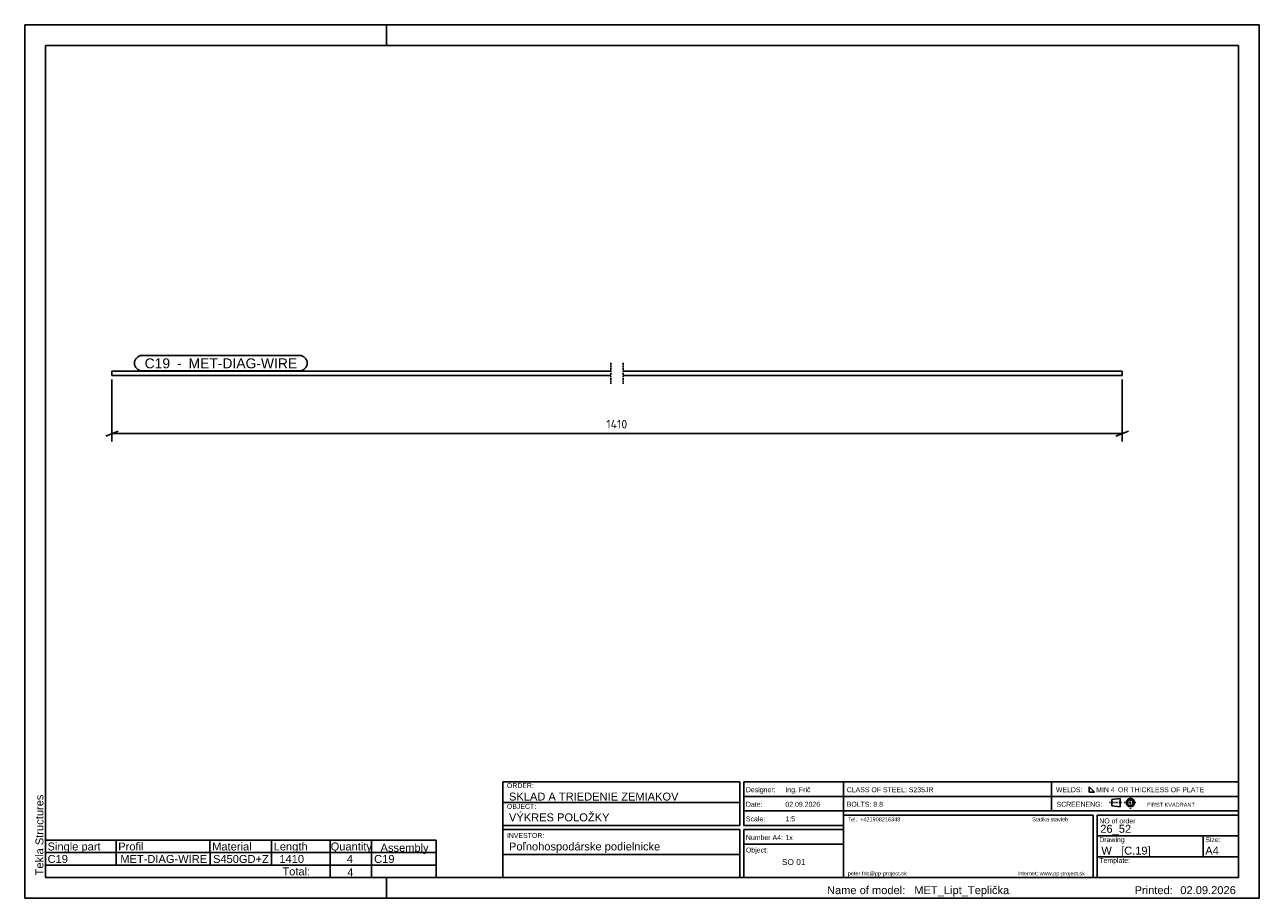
# Model space of a CAD drawing. Header units: millimetres. Extents: x 0 to 1485, y 0 to 1050.
import ezdxf

# ---------------------------------------------------------------- set-up
doc = ezdxf.new("R2010")
doc.units = ezdxf.units.MM
doc.linetypes.add('DXK_LINE_DOT1', pattern=[1.8814, 0.9407, -0.9407])
doc.linetypes.add('DXK_LINE_DOT3', pattern=[5.9187, 2.979, -0.9799, 0.9799, -0.9799])
doc.styles.add('Arial', font='ARIAL.TTF', dxfattribs={"height": 0.2})
doc.styles.add('ISOCPEUR', font='ISOCPEUR.TTF', dxfattribs={"height": 0.2})

# ---------------------------------------------------------------- blocks, each defined once
blk = doc.blocks.new('Unknown-1860761-1309')
at = {"color": 7, "linetype": 'Continuous'}
for p, q in [((1485, 1050), (0, 1050)), ((0, 1050), (0, 0)), ((435, 1025), (435, 1050)), ((1485, 0), (1485, 1050)), ((1460, 1025), (25, 1025)), ((25, 1025), (25, 25)), ((1460, 25), (1460, 1025)), ((25, 25), (1460, 25)), ((435, 0), (435, 25)), ((0, 0), (1485, 0))]:
    blk.add_line(p, q, dxfattribs=at)
at = {"color": 174, "linetype": 'Continuous', "style": 'Arial'}
blk.add_text('Tekla Structures', height=9.551, rotation=90, dxfattribs=at).set_placement((22.5, 27.5))
blk = doc.blocks.new('Part-1860761-1252 - 1217')
at = {"color": 7, "linetype": 'DXK_LINE_DOT3'}
for p, q in [((705, 643.5), (705, 618.5)), ((720, 643.5), (720, 618.5))]:
    blk.add_line(p, q, dxfattribs=at)
at = {"color": 3, "linetype": 'Continuous'}
for p, q in [((105, 633.5), (705, 633.5)), ((105, 628.5), (105, 633.5)), ((105, 628.5), (705, 628.5)), ((720, 633.5), (1320, 633.5)), ((720, 628.5), (1320, 628.5)), ((1320, 633.5), (1320, 632.8)), ((1320, 632.8), (1320, 629.2)), ((1320, 629.2), (1320, 628.5))]:
    blk.add_line(p, q, dxfattribs=at)
at = {"color": 1, "linetype": 'DXK_LINE_DOT1'}
for p, q in [((1320, 629.2), (1320, 631)), ((1320, 628.5), (1320, 629.2))]:
    blk.add_line(p, q, dxfattribs=at)
blk = doc.blocks.new('StraightDimension-1860761-1258 - 1217')
at = {"color": 5, "linetype": 'Continuous'}
for p, q in [((105, 623.5), (105, 548.9)), ((1320, 623.5), (1320, 548.9)), ((112.5, 561.5), (97.5, 555.5)), ((105, 558.5), (1320, 558.5)), ((1312.5, 555.5), (1327.5, 561.5))]:
    blk.add_line(p, q, dxfattribs=at)
at = {"color": 0}
blk.add_wipeout([(727.8, 562.3), (727.8, 579.1), (697.2, 579.1), (697.2, 562.3)], dxfattribs=at)
at = {"color": 5, "style": 'ISOCPEUR'}
blk.add_text('1410', height=10.31, dxfattribs=at).set_placement((699.6, 564.7))
blk = doc.blocks.new('Unknown-1860761-1333')
at = {"color": 174, "linetype": 'Continuous'}
for p, q in [((575, 140), (860, 140)), ((575, 140), (575, 25)), ((860, 87.5), (860, 140)), ((865, 140), (985, 140)), ((865, 140), (865, 87.5)), ((985, 140), (985, 25)), ((865, 122.5), (985, 122.5)), ((575, 115), (860, 115)), ((865, 105), (985, 105)), ((575, 87.5), (860, 87.5)), ((575, 82.5), (860, 82.5)), ((860, 82.5), (860, 25)), ((865, 87.5), (985, 87.5)), ((865, 82.5), (985, 82.5)), ((865, 25), (865, 82.5)), ((865, 65), (985, 65)), ((575, 52.5), (860, 52.5)), ((575, 25), (860, 25)), ((865, 25), (985, 25))]:
    blk.add_line(p, q, dxfattribs=at)
at = {"color": 174, "style": 'Arial'}
for s, p in [('ORDER:', (580, 132.5)), ('Designer:', (867.5, 127.5)), ('OBJECT:', (580, 107.5)), ('Date:', (867.5, 110)), ('Scale:', (867.5, 92.5)), ('INVESTOR:', (580, 72.5))]:
    blk.add_text(s, height=5.97, dxfattribs=at).set_placement(p)
at = {"color": 1, "style": 'Arial'}
for s, height, p in [('Ing. Frič', 5.97, (915, 127.5)), ('SKLAD A TRIEDENIE ZEMIAKOV', 9.551, (582.5, 117.5)), ('VÝKRES POLOŽKY', 9.551, (582.5, 92.5)), ('Poľnohospodárske podielnicke', 9.551, (582.5, 57.5))]:
    blk.add_text(s, height=height, dxfattribs=at).set_placement(p)
at = {"color": 1, "linetype": 'Continuous', "style": 'Arial'}
for s, height, p in [('02.09.2026', 5.97, (915, 110)), ('1:5', 5.97, (915, 92.5)), ('1x', 5.97, (915, 70)), ('SO 01', 7.16, (910.8, 40))]:
    blk.add_text(s, height=height, dxfattribs=at).set_placement(p)
at = {"color": 174, "linetype": 'Continuous', "style": 'Arial'}
for s, p in [('Number A4:', (867.5, 70)), ('Object:', (867.5, 55))]:
    blk.add_text(s, height=5.97, dxfattribs=at).set_placement(p)
blk = doc.blocks.new('Unknown-1860761-1331')
at = {"color": 174, "linetype": 'Continuous'}
for p, q in [((985, 25), (985, 140)), ((985, 140), (1460, 140)), ((1460, 25), (1460, 140)), ((985, 122.5), (1460, 122.5)), ((985, 105), (1460, 105)), ((985, 100), (1285, 100)), ((1285, 100), (1285, 25)), ((1290, 100), (1290, 25)), ((1290, 100), (1460, 100)), ((1290, 75), (1460, 75)), ((1290, 50), (1460, 50)), ((985, 25), (1460, 25))]:
    blk.add_line(p, q, dxfattribs=at)
at = {"color": 174, "linetype": 'Continuous', "style": 'Arial'}
for s, height, p in [('NO of order', 5.9692, (1292.5, 90)), ('Template:', 5.969, (1292.5, 42.5))]:
    blk.add_text(s, height=height, dxfattribs=at).set_placement(p)
at = {"color": 1, "style": 'Arial'}
blk.add_text('26_52', height=9.551, dxfattribs=at).set_placement((1293.75, 78.75))
at = {"color": 174, "style": 'Arial'}
blk.add_text('Drawing', height=5.969, dxfattribs=at).set_placement((1292.5, 67.5))
at = {"color": 1, "linetype": 'Continuous', "style": 'Arial'}
blk.add_text('W   [C.19]', height=9.551, dxfattribs=at).set_placement((1295, 52.5))
blk = doc.blocks.new('Unknown-1860761-1332')
at = {"color": 174, "linetype": 'Continuous'}
for p, q in [((1235, 140), (1235, 105)), ((1280.3, 133.8), (1280.3, 127.6)), ((1286.6, 127.6), (1280.3, 133.8)), ((1280.3, 127.6), (1286.6, 127.6))]:
    blk.add_line(p, q, dxfattribs=at)
at = {"color": 7, "linetype": 'Continuous'}
for p, q in [((1307.6, 118.7), (1317.5, 120)), ((1317.5, 120), (1317.5, 110)), ((1307.6, 111.2), (1307.6, 118.7)), ((1307.6, 111.2), (1317.5, 110))]:
    blk.add_line(p, q, dxfattribs=at)
at = {"color": 7, "linetype": 'DXK_LINE_DOT1'}
for p, q in [((1330, 107.5), (1330, 122.5)), ((1305, 115), (1320, 115)), ((1322.5, 115), (1337.5, 115))]:
    blk.add_line(p, q, dxfattribs=at)
at = {"color": 7, "linetype": 'Continuous'}
for radius in [5, 3.75]:
    blk.add_circle((1330, 115), radius, dxfattribs=at)
at = {"color": 174, "style": 'Arial'}
for s, height, p in [('CLASS OF STEEL: S235JR', 5.969, (988.8, 127.5)), ('WELDS:', 5.97, (1240.3, 127.5)), ('MIN 4', 5.97, (1288.8, 127.5)), ('OR THICKLESS OF PLATE', 5.969, (1315, 127.5)), ('BOLTS: 8.8 ', 5.969, (988.8, 110)), ('SCREENENG:', 5.97, (1241.2, 110))]:
    blk.add_text(s, height=height, dxfattribs=at).set_placement(p)
at = {"color": 174, "linetype": 'Continuous', "style": 'Arial'}
blk.add_text('FIRST KVADRANT', height=4.775, dxfattribs=at).set_placement((1350, 110))
blk = doc.blocks.new('Unknown-1860761-1334')
at = {"color": 174, "style": 'Arial'}
for s, height, p in [('Name of model:', 9.551, (965, 5)), ('Printed:', 9.55, (1335, 5))]:
    blk.add_text(s, height=height, dxfattribs=at).set_placement(p)
at = {"color": 1, "style": 'Arial'}
for s, height, p in [('MET_Lipt_Teplička', 9.551, (1070, 5)), ('02.09.2026', 9.55, (1390, 5))]:
    blk.add_text(s, height=height, dxfattribs=at).set_placement(p)
blk = doc.blocks.new('Unknown-1860761-1335')
at = {"color": 174, "style": 'Arial'}
for s, p in [('Tel.: +421908216348', (990, 92.5)), ('Statika stavieb', (1211.73, 92.5)), ('peter.fric@pp-project.sk', (990, 27.5)), ('Internet: www.pp-project.sk', (1194.445, 27.5))]:
    blk.add_text(s, height=4.77539, dxfattribs=at).set_placement(p)
blk = doc.blocks.new('Unknown-1860761-1337')
at = {"color": 174, "linetype": 'Continuous'}
blk.add_line((1417.5, 75), (1417.5, 50), dxfattribs=at)
at = {"color": 1, "style": 'Arial'}
blk.add_text('A4', height=9.55, dxfattribs=at).set_placement((1420, 52.5))
at = {"color": 174, "style": 'Arial'}
blk.add_text('Size:', height=5.97, dxfattribs=at).set_placement((1420, 67.5))
blk = doc.blocks.new('Unknown-1860761-1338')
at = {"color": 2, "linetype": 'Continuous'}
for p, q in [((25, 70), (25, 55)), ((25, 40), (25, 25))]:
    blk.add_line(p, q, dxfattribs=at)
at = {"color": 174, "linetype": 'Continuous'}
for p, q in [((25, 70), (495, 70)), ((110, 70), (110, 55)), ((222.5, 70), (222.5, 55)), ((297, 70), (297, 55)), ((367.5, 70), (367.5, 55)), ((417, 70), (417, 55)), ((495, 70), (495, 55)), ((25, 55), (495, 55)), ((25, 55), (25, 40)), ((110, 55), (110, 40)), ((223, 55), (223, 40)), ((297, 55), (297, 40)), ((367.5, 55), (367.5, 40)), ((417, 55), (417, 40)), ((495, 55), (495, 40)), ((25, 40), (495, 40)), ((367.5, 40), (367.5, 25)), ((417, 40), (417, 25)), ((495, 40), (495, 25)), ((25, 25), (495, 25))]:
    blk.add_line(p, q, dxfattribs=at)
at = {"color": 7, "linetype": 'Continuous'}
blk.add_line((207.5, 70), (207.5, 70), dxfattribs=at)
at = {"color": 174, "linetype": 'Continuous', "style": 'Arial'}
for s, height, p in [('Single part', 9.5507812, (27.5, 57.5)), ('Profil', 9.550781, (112.5, 57.5)), ('Material', 9.550781, (225.5, 57.5)), ('Length', 9.550781, (299.5, 57.5)), ('Quantity', 9.550781, (368, 57.5)), ('Assembly', 9.550781, (428, 56)), ('Total:', 9.550781, (310, 27.5))]:
    blk.add_text(s, height=height, dxfattribs=at).set_placement(p)
at = {"color": 1, "linetype": 'Continuous', "style": 'Arial'}
for s, height, p in [('C19', 9.550781, (27.5, 42.5)), ('MET-DIAG-WIRE', 9.5507812, (115, 42.5)), ('S450GD+Z', 9.550781, (226.5, 42.5)), ('1410', 9.550781, (306.35059, 42.5)), ('4', 9.55078, (387.46875, 42.5)), ('C19', 9.550781, (420.3252, 42.5)), ('4', 9.55078, (387.96875, 26.5))]:
    blk.add_text(s, height=height, dxfattribs=at).set_placement(p)
blk = doc.blocks.new('Mark-1860761-1264 - 1217')
at = {"color": 0}
blk.add_wipeout([(174.8, 637), (174.8, 649.5), (144.3, 649.5), (144.3, 637)], dxfattribs=at)
blk.add_wipeout([(174.8, 637), (174.8, 649.5), (144.3, 649.5), (144.3, 637)], dxfattribs=at)
at = {"color": 136, "linetype": 'Continuous'}
blk.add_arc((141.3, 643.2), 9.25, 90, 270, dxfattribs=at)
at = {"color": 0}
blk.add_wipeout([(193.4, 637), (193.4, 649.5), (178.6, 649.5), (178.6, 637)], dxfattribs=at)
blk.add_wipeout([(193.4, 637), (193.4, 649.5), (178.6, 649.5), (178.6, 637)], dxfattribs=at)
at = {"color": 1, "style": 'Arial'}
blk.add_text('C19', height=11.94, dxfattribs=at).set_placement((144.3, 637))
at = {"color": 2, "style": 'Arial'}
blk.add_text(' - ', height=11.94, dxfattribs=at).set_placement((178.6, 637))
at = {"color": 0}
blk.add_wipeout([(327.6, 637), (327.6, 649.5), (197.1, 649.5), (197.1, 637)], dxfattribs=at)
blk.add_wipeout([(327.6, 637), (327.6, 649.5), (197.1, 649.5), (197.1, 637)], dxfattribs=at)
at = {"color": 136, "linetype": 'Continuous'}
for p, q in [((141.3, 652.5), (330.6, 652.5)), ((141.3, 634), (330.6, 634))]:
    blk.add_line(p, q, dxfattribs=at)
blk.add_arc((330.6, 643.2), 9.25, 270, 90, dxfattribs=at)
at = {"color": 2, "style": 'Arial'}
blk.add_text('MET-DIAG-WIRE', height=11.938, dxfattribs=at).set_placement((197.1, 637))

msp = doc.modelspace()

# ---------------------------------------------------------------- block references
for name in ['Unknown-1860761-1309', 'Part-1860761-1252 - 1217', 'Unknown-1860761-1333', 'Unknown-1860761-1331', 'Unknown-1860761-1332', 'Unknown-1860761-1335', 'Unknown-1860761-1337', 'Unknown-1860761-1338', 'Unknown-1860761-1334']:
    msp.add_blockref(name, (0, 0))

# ---------------------------------------------------------------- next in the draw order: block references
for name in ['Mark-1860761-1264 - 1217', 'StraightDimension-1860761-1258 - 1217']:
    msp.add_blockref(name, (0, 0))

doc.saveas('drawing.dxf')
